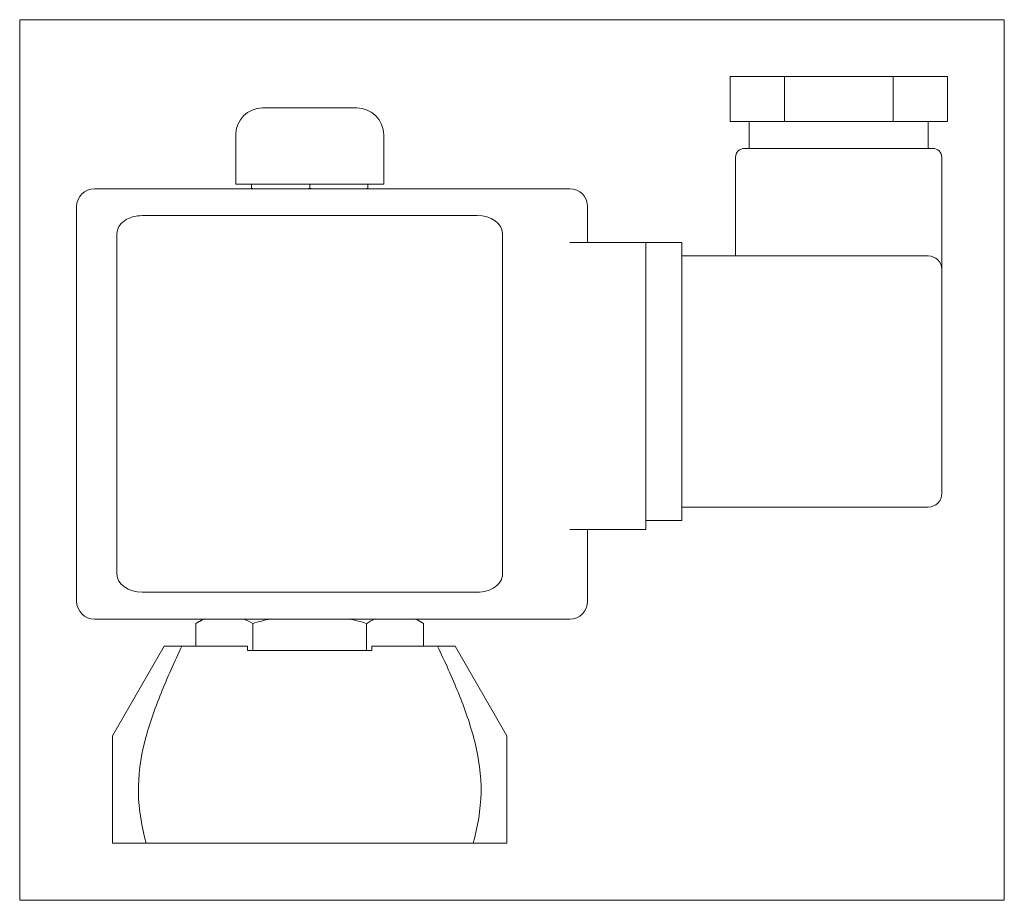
# Model space of a CAD drawing. Extents: x 47 to 156, y 23 to 121.
import ezdxf
from ezdxf.xclip import XClip

# ---------------------------------------------------------------- set-up
doc = ezdxf.new("R2010")
doc.units = 0
doc.header["$LTSCALE"] = 25.4
doc.header["$MEASUREMENT"] = 0
doc.header["$XCLIPFRAME"] = 2
doc.layers.get('0').update_dxf_attribs({"linetype": 'CONTINUOUS'})
for name, color, linetype in [('CEWKA_UMO', 7, 'CONTINUOUS'), ('N_006M8', 7, 'CONTINUOUS'), ('OSŁONA_NA_NAKRĘT', 7, 'CONTINUOUS'), ('WB_141_01_00_002', 7, 'CONTINUOUS'), ('WB_141_01_01', 7, 'CONTINUOUS')]:
    doc.layers.add(name, color=color, linetype=linetype)

# ---------------------------------------------------------------- blocks, each defined once
blk = doc.blocks.new('SE1')
at = {"layer": 'CEWKA_UMO', "color": 7, "linetype": 'CONTINUOUS', "lineweight": 0}
for p, q in [((125.9, 115.11), (131.96, 115.11)), ((125.9, 115.11), (125.9, 110.11)), ((131.96, 115.11), (144.08, 115.11)), ((131.96, 115.11), (131.96, 110.11)), ((144.08, 115.11), (150.15, 115.11)), ((144.08, 115.11), (144.08, 110.11)), ((150.15, 115.11), (150.15, 110.11)), ((125.9, 110.11), (131.96, 110.11)), ((128.02, 110.11), (128.02, 107.11)), ((131.96, 110.11), (144.08, 110.11)), ((144.08, 110.11), (150.15, 110.11)), ((148.02, 107.11), (148.02, 110.11)), ((148.52, 107.11), (127.52, 107.11)), ((126.52, 106.11), (126.52, 95.11)), ((149.52, 93.61), (149.52, 106.11)), ((55.02, 102.61), (108.02, 102.61)), ((53.02, 56.61), (53.02, 100.61)), ((110.02, 100.61), (110.02, 96.61)), ((60.35, 99.61), (66.85, 99.61)), ((66.85, 99.61), (91.19, 99.61)), ((91.19, 99.61), (97.69, 99.61)), ((57.52, 59.61), (57.52, 97.61)), ((100.52, 97.61), (100.52, 59.61)), ((108.02, 96.61), (113.52, 96.61)), ((113.52, 96.61), (116.52, 96.61)), ((120.52, 96.61), (116.52, 96.61)), ((116.52, 95.26), (116.52, 96.61)), ((120.52, 96.61), (120.52, 93.61)), ((116.52, 95.26), (116.52, 93.61)), ((148.02, 95.11), (120.52, 95.11)), ((116.52, 93.61), (116.52, 68.61)), ((120.52, 93.61), (120.52, 68.61)), ((149.52, 93.61), (149.52, 68.61)), ((116.52, 68.61), (116.52, 66.95)), ((120.52, 68.61), (120.52, 65.61)), ((148.02, 67.11), (120.52, 67.11)), ((116.52, 64.61), (116.52, 66.95)), ((120.52, 65.61), (116.52, 65.61)), ((108.02, 64.61), (113.52, 64.61)), ((110.02, 64.61), (110.02, 56.61)), ((113.52, 64.61), (116.52, 64.61)), ((66.85, 57.61), (60.35, 57.61)), ((91.19, 57.61), (66.85, 57.61)), ((97.69, 57.61), (91.19, 57.61)), ((108.02, 54.61), (55.02, 54.61))]:
    blk.add_line(p, q, dxfattribs=at)
for centre, radius, start, end in [((127.52, 106.11), 1, 90, 180), ((148.52, 106.11), 1, 0, 90), ((55.02, 100.61), 2, 90, 180), ((108.02, 100.61), 2, 0, 90), ((148.02, 93.61), 1.5, 0, 90), ((148.02, 68.61), 1.5, 270, 360), ((55.02, 56.61), 2, 180, 270), ((108.02, 56.61), 2, 270, 360)]:
    blk.add_arc(centre, radius, start, end, dxfattribs=at)
for centre, major_axis, start_param, end_param in [((60.35, 97.61), (2.83, 0), 1.570796, 3.141593), ((97.69, 97.61), (2.83, 0), 0, 1.570796), ((60.35, 59.61), (-2.83, 0), 0, 1.570796), ((97.69, 59.61), (-2.83, 0), 1.570796, 3.141593)]:
    blk.add_ellipse(centre, major_axis=major_axis, ratio=0.707107, start_param=start_param, end_param=end_param, dxfattribs=at)
at = {"layer": 'N_006M8', "color": 7, "linetype": 'CONTINUOUS', "lineweight": 0}
for p, q in [((72.52, 103.11), (72.52, 102.69)), ((72.52, 102.59), (72.52, 102.69)), ((79.02, 103.11), (79.02, 102.69)), ((85.52, 103.11), (85.52, 102.69)), ((85.52, 102.69), (85.52, 102.59))]:
    blk.add_line(p, q, dxfattribs=at)
for centre, radius, start, end in [((75.91, 112.28), 10.18, 250.5356, 252.3149), ((75.66, 112.13), 10.03, 287.8235, 289.6034), ((82.41, 112.28), 10.18, 250.5356, 252.3149), ((82.16, 112.13), 10.03, 287.8235, 289.6034)]:
    blk.add_arc(centre, radius, start, end, dxfattribs=at)
at = {"layer": 'OSŁONA_NA_NAKRĘT', "color": 7, "linetype": 'CONTINUOUS', "lineweight": 0}
for p, q in [((73.77, 111.61), (84.27, 111.61)), ((70.77, 108.61), (70.77, 103.11)), ((87.27, 103.11), (87.27, 108.61)), ((70.77, 103.11), (87.27, 103.11))]:
    blk.add_line(p, q, dxfattribs=at)
for centre, start, end in [((73.77, 108.61), 90, 180), ((84.27, 108.61), 0, 90)]:
    blk.add_arc(centre, 3, start, end, dxfattribs=at)
at = {"layer": 'WB_141_01_00_002', "color": 7, "linetype": 'CONTINUOUS', "lineweight": 0}
for p, q in [((62.79, 51.61), (57.02, 41.61)), ((64.77, 51.61), (62.79, 51.61)), ((64.77, 51.61), (72.09, 51.61)), ((72.09, 51.11), (72.09, 51.61)), ((85.95, 51.11), (72.09, 51.11)), ((85.95, 51.61), (85.95, 51.11)), ((85.95, 51.61), (93.27, 51.61)), ((93.27, 51.61), (95.25, 51.61)), ((101.02, 41.61), (95.25, 51.61)), ((57.02, 29.61), (57.02, 41.61)), ((101.02, 29.61), (101.02, 41.61)), ((57.02, 29.61), (60.79, 29.61)), ((60.79, 29.61), (97.25, 29.61)), ((97.25, 29.61), (101.02, 29.61))]:
    blk.add_line(p, q, dxfattribs=at)
for points in [[(60.79, 29.61), (60.28, 31.45), (59.94, 33.36), (59.88, 37.17), (60.15, 39.1), (61.08, 42.8), (61.72, 44.59), (63.16, 48.14), (63.95, 49.88), (64.77, 51.61)], [(93.27, 51.61), (94.1, 49.88), (94.89, 48.14), (96.31, 44.61), (96.95, 42.82), (97.89, 39.12), (98.16, 37.18), (98.1, 33.36), (97.75, 31.43), (97.25, 29.61)]]:
    blk.add_open_spline(points, degree=3, knots=[0, 0, 0, 0, 0.25, 0.25, 0.5, 0.5, 0.75, 0.75, 1, 1, 1, 1], dxfattribs=at)
at = {"layer": 'WB_141_01_01', "color": 7, "linetype": 'CONTINUOUS', "lineweight": 0}
for p, q in [((67.15, 54.61), (66.32, 54.12)), ((66.32, 54.12), (66.32, 51.61)), ((72.67, 54.12), (72.67, 51.11)), ((85.37, 54.12), (85.37, 51.11)), ((91.72, 54.12), (90.89, 54.61)), ((91.72, 54.12), (91.72, 51.61)), ((85.37, 51.11), (72.67, 51.11))]:
    blk.add_line(p, q, dxfattribs=at)
for centre, radius, start, end in [((69.67, 48.9), 6.21, 112.628, 122.72), ((69.27, 48.76), 6.34, 57.6204, 67.4872), ((79.23, 32.76), 22.35, 101.9094, 107.0597), ((78.77, 32.45), 22.66, 73.0534, 78.1305), ((88.73, 48.9), 6.21, 112.4556, 122.7144), ((88.33, 48.77), 6.34, 57.6146, 67.4411)]:
    blk.add_arc(centre, radius, start, end, dxfattribs=at)

msp = doc.modelspace()

# ---------------------------------------------------------------- block references
at = {"color": 0, "lineweight": 0}
ref = msp.add_blockref('SE1', (0, 0), dxfattribs=at)
XClip(ref).set_block_clipping_path([(46.6706807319, 23.2550276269), (156.4950337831, 121.4550295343)])
ref.dxf.unprotected_set("ltscale", 0)

doc.saveas('drawing.dxf')
